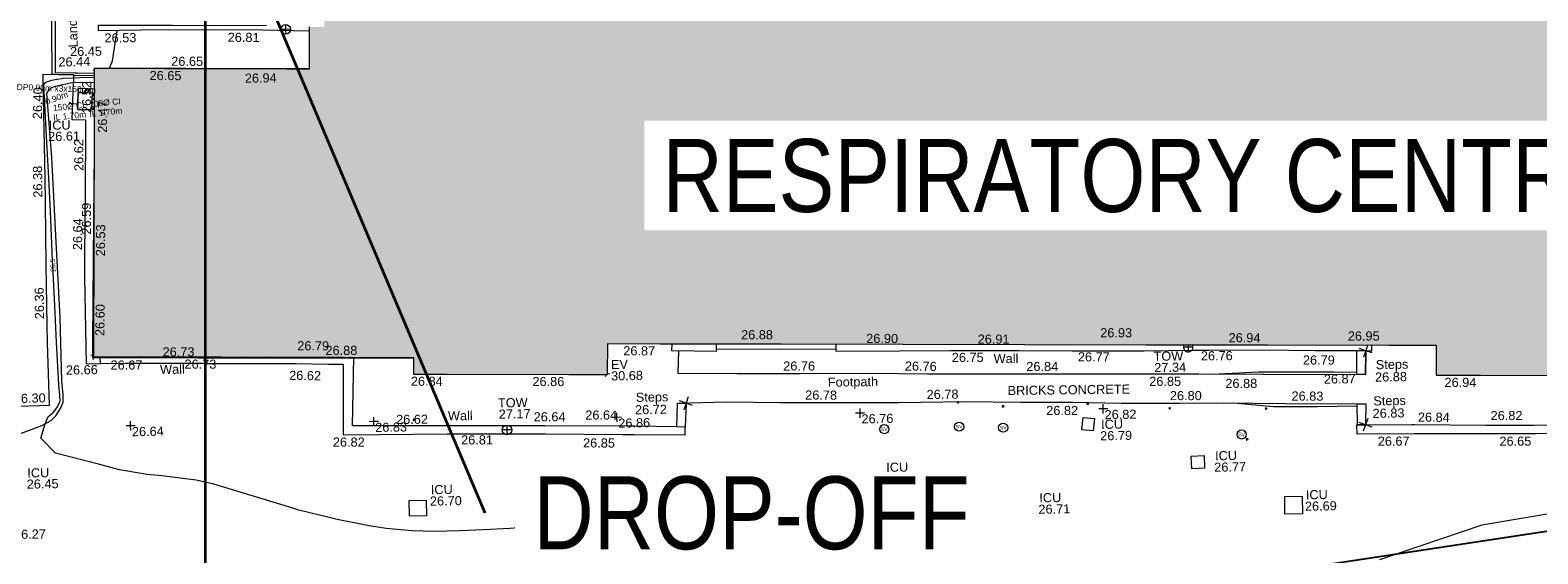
# Model space of a CAD drawing. Header units: millimetres. Extents: x -287732 to 520720, y -88450 to 287754.
# Tile 228 of 256: x 54517 to 116515, y -39666 to -18131. Entities that reach past the tile are written whole.
import ezdxf

# ---------------------------------------------------------------- set-up
doc = ezdxf.new("R2010")
doc.units = ezdxf.units.MM
for name, pattern in [('IMPORT-HIDDEN2 _3_', [4762.5, 3175, -1587.5]), ('IMPORT-UG_DRAINAGE_UNIDENTIFIED_QLB2 _2_', [2700, 1500, -300, 0, -250, 150, -300, 0, -200]), ('IMPORT-UG_ELEC_LV_QLB2 _2_', [2700, 1500, -300, 0, -250, 150, -300, 0, -200]), ('IMPORT-UG_ELEC_STREET LIGHTING_QLB2 _2_', [2700, 1500, -300, 0, -250, 150, -300, 0, -200])]:
    doc.linetypes.add(name, pattern=pattern)
for name, color, linetype, lineweight, true_color in [('00_TOPO_EAVE', 7, 'Continuous', 9, 0x666666), ('00_TOPO_SERV_STOP_VALVE', 7, 'Continuous', 9, 0x666666), ('00_TOPO_TOP_OF_WALL', 7, 'Continuous', 9, 0x666666), ('00_UAV_BUILDING_HATCH', 7, 'Continuous', 9, 0x999999), ('00_UAV_BUILDING_OUTLINE', 5, 'Continuous', 9, 0x0000ff), ('00_UAV_CONCRETE', 9, 'Continuous', 9, 0x808080), ('00_UAV_EAVE', 7, 'Continuous', 9, 0x666666), ('00_UAV_FOOTPATH', 7, 'Continuous', 9, 0xa50000), ('00_UAV_FORM_LINES', 7, 'Continuous', 9, 0x666666), ('00_UAV_FURN_LAMP_POST', 7, 'Continuous', 9, 0xa50000), ('00_UAV_LAND_DRAIN', 7, 'Continuous', 9, 0xff7f7f), ('00_UAV_LEVEL_SPOT', 7, 'Continuous', 9, 0x666666), ('00_UAV_SERV_IC', 5, 'Continuous', 9, 0x0000ff), ('00_UAV_STEPS', 7, 'Continuous', 9, 0x666666), ('00_UAV_TOP_OF_WALL', 7, 'Continuous', 9, 0x666666), ('00_UAV_TREE_LINE', 7, 'Continuous', 9, 0x52a552), ('00_UAV_WALL', 7, 'Continuous', 9, 0x7c00a5), ('01_DTM_CONTOUR_MNR', 7, 'Continuous', 9, 0xa5a552), ('01_DTM_CONTOUR_MNR_LABELS', 7, 'Continuous', 9, 0xa5a552), ('12333-PUM-2D-U-0001-C01 - Rev2_REVIT IMPORT_dwg', 7, 'Continuous', 9, 0x767676), ('A_RHA_Line', 7, 'Continuous', 9, 0x00a600), ('PUM-CHAMBER EXTENTS', 6, 'IMPORT-HIDDEN2 _3_', 9, 0xff00ff), ('PUM-ELECTRIC-LV-QLB2', 1, 'IMPORT-UG_ELEC_LV_QLB2 _2_', 9, 0xff0000), ('PUM-ELECTRIC-MH', 1, 'Continuous', 9, 0xff0000), ('PUM-SURVEY BOUNDARY_EXTENT', 190, 'Continuous', 25, 0x7f00ff), ('PUM-UNIDENTIFIED-QLB2', 150, 'IMPORT-UG_DRAINAGE_UNIDENTIFIED_QLB2 _2_', 9, 0x007fff)]:
    doc.layers.add(name, color=color, linetype=linetype, lineweight=lineweight, true_color=true_color)
for name, color, linetype, lineweight in [('00_UAV_SURVEY_TEXT', 7, 'Continuous', 9), ('A_RHA_Detail', 7, 'Continuous', 9), ('A_RHA_Text', 7, 'Continuous', 9), ('GEN-TEXT', 7, 'Continuous', 9)]:
    doc.layers.add(name, color=color, linetype=linetype, lineweight=lineweight)
doc.styles.add('Arial Narrow', font='ARIALN.TTF', dxfattribs={"height": 3000})
doc.styles.add('Arial_1', font='arial.ttf', dxfattribs={"height": 250})
doc.styles.add('Swis721 Lt BT', font='swissl.ttf', dxfattribs={"height": 400})
doc.styles.add('Swis721 Lt BT_1', font='swissl.ttf', dxfattribs={"height": 200})
doc.styles.add('Swis721 Lt BT_2', font='swissl.ttf', dxfattribs={"height": 375})

# ---------------------------------------------------------------- blocks, each defined once
blk = doc.blocks.new('12333-PUM-2D-U-0001-C01 - Rev2_REVIT IMPORT_dwg_UAV-2077255-Site Location Plan Proposed')
at = {"layer": '00_UAV_LEVEL_SPOT', "color": 254, "true_color": 0xcccccc, "flags": 128}
for points in [[(0, -500), (0, 0), (-500, 0)], [(500, 0), (0, 0), (0, 500)]]:
    blk.add_lwpolyline(points, dxfattribs=at)
blk = doc.blocks.new('12333-PUM-2D-U-0001-C01 - Rev2_REVIT IMPORT_dwg_MSL_Eaves_SYM_1-V109-Site Location Plan Proposed')
at = {"layer": '00_TOPO_EAVE', "color": 254, "true_color": 0xcccccc}
for p, q in [((-246, 80), (-357, 116)), ((95, 291), (116, 357))]:
    blk.add_line(p, q, dxfattribs=at)
blk = doc.blocks.new('12333-PUM-2D-U-0001-C01 - Rev2_REVIT IMPORT_dwg_MSL_Eaves_SYM_1-V110-Site Location Plan Proposed')
at = {"layer": '00_TOPO_EAVE', "color": 254, "true_color": 0xcccccc}
for p, q in [((-67, 22), (-357, 116)), ((-116, -357), (-22, -68)), ((357, -116), (225, -73))]:
    blk.add_line(p, q, dxfattribs=at)
blk = doc.blocks.new('12333-PUM-2D-U-0001-C01 - Rev2_REVIT IMPORT_dwg_MSL_Eaves_SYM_1-V111-Site Location Plan Proposed')
at = {"layer": '00_TOPO_EAVE', "color": 254, "true_color": 0xcccccc}
for p, q in [((-116, -357), (-45, -139)), ((357, -116), (116, -38))]:
    blk.add_line(p, q, dxfattribs=at)
blk = doc.blocks.new('12333-PUM-2D-U-0001-C01 - Rev2_REVIT IMPORT_dwg_MSL_Sluice_Valve_SYM-2077246-Site Location Plan Proposed')
at = {"layer": '00_TOPO_SERV_STOP_VALVE', "color": 254, "true_color": 0xcccccc}
blk.add_circle((0, 0), 500, dxfattribs=at)
at = {"layer": '00_TOPO_SERV_STOP_VALVE', "insert": (0, 199), "char_height": 400, "width": 785.11, "attachment_point": 2, "line_spacing_factor": 1.005062, "style": 'Swis721 Lt BT'}
blk.add_mtext('SV', dxfattribs=at)
blk = doc.blocks.new('12333-PUM-2D-U-0001-C01 - Rev2_REVIT IMPORT_dwg_MSL_Node_Linework_1-V150-Site Location Plan Proposed')
at = {"layer": '00_UAV_STEPS', "color": 254, "true_color": 0xcccccc, "flags": 128}
for points in [[(219, 602), (0, 0), (-705, 257)], [(705, -257), (0, 0), (-257, -705)]]:
    blk.add_lwpolyline(points, dxfattribs=at)
blk = doc.blocks.new('12333-PUM-2D-U-0001-C01 - Rev2_REVIT IMPORT_dwg_MSL_Node_Linework_1-2077247-Site Location Plan Proposed')
at = {"layer": '00_UAV_STEPS', "color": 254, "true_color": 0xcccccc, "flags": 128}
for points in [[(257, 705), (0, 0), (-705, 257)], [(705, -257), (0, 0), (-257, -705)]]:
    blk.add_lwpolyline(points, dxfattribs=at)
blk = doc.blocks.new('12333-PUM-2D-U-0001-C01 - Rev2_REVIT IMPORT_dwg_TOW-2077249-Site Location Plan Proposed')
at = {"layer": '00_TOPO_TOP_OF_WALL', "color": 254, "true_color": 0xcccccc, "flags": 128}
for points in [[(0, 525), (0, 0), (-525, 0)], [(525, 0), (0, 0), (0, -525)]]:
    blk.add_lwpolyline(points, dxfattribs=at)
at = {"layer": '00_TOPO_TOP_OF_WALL', "color": 254, "true_color": 0xcccccc}
blk.add_circle((0, 0), 525, dxfattribs=at)
blk = doc.blocks.new('12333-PUM-2D-U-0001-C01 - Rev2_REVIT IMPORT_dwg_TOW-V155-Site Location Plan Proposed')
at = {"layer": '00_TOPO_TOP_OF_WALL', "color": 254, "true_color": 0xcccccc, "flags": 128}
for points in [[(0, 257), (0, 0), (-525, 0)], [(525, 0), (0, 0), (0, -525)]]:
    blk.add_lwpolyline(points, dxfattribs=at)
at = {"layer": '00_TOPO_TOP_OF_WALL', "color": 254, "true_color": 0xcccccc}
for start, end in [(147.5547, 360), (360, 31.16163)]:
    blk.add_arc((0, 0), 525, start, end, dxfattribs=at)
blk = doc.blocks.new('12333-PUM-2D-U-0001-C01 - Rev2_REVIT IMPORT_dwg_MGS62954_T2_Galway_ITM_3d_Rev1-2077680-Site Location Plan Proposed')
at = {"layer": '00_UAV_BUILDING_HATCH', "true_color": 0xcccccc}
h = blk.add_hatch(dxfattribs=at)
h.set_pattern_fill('FP_1', color=254, style=0, pattern_type=2)
h.set_pattern_definition([(45, (0, 0), (-441.94173824, 441.94173824), [])])
h.paths.add_polyline_path([(533971675, 725522594), (533971674, 725522613), (533958528, 725522878), (533958668, 725530330), (533958478, 725522833), (533971674, 725522594)])
h.paths.add_polyline_path([(533967520, 725534545), (533967523, 725534550), (533958780, 725534737), (533958779, 725534715), (533966666, 725534561)])
at = {"layer": '00_UAV_BUILDING_OUTLINE', "color": 254, "true_color": 0xcccccc, "flags": 128}
for points in [[(533967523, 725534550), (533962530, 725534657), (533958780, 725534737), (533958779, 725534715)], [(533958692, 725531299), (533958621, 725528495), (533958495, 725523497), (533958478, 725522833), (533962811, 725522754), (533967808, 725522664), (533971675, 725522594)]]:
    blk.add_lwpolyline(points, dxfattribs=at)
at = {"layer": '00_UAV_CONCRETE', "color": 254, "true_color": 0xcccccc, "flags": 128}
for points in [[(533958801, 725522578), (533958234, 725522571), (533958225, 725526142), (533958245, 725527003), (533958315, 725529877), (533958363, 725532002), (533958377, 725532605), (533957819, 725532623), (533957893, 725534169), (533958748, 725534148)], [(533984132, 725522751), (533986716, 725522693), (533989052, 725522666)]]:
    blk.add_lwpolyline(points, dxfattribs=at)
at = {"layer": '00_UAV_FOOTPATH', "color": 254, "true_color": 0xcccccc, "flags": 128}
for points in [[(533954970, 725520891), (533956679, 725520909), (533956636, 725523491), (533956638, 725524198), (533956648, 725526676), (533956658, 725529198), (533956662, 725530270), (533956655, 725534198), (533956655, 725534525), (533957902, 725534470), (533957893, 725534169)], [(533982576, 725522686), (533982533, 725521771), (533984961, 725521721), (533986617, 725521691), (533987558, 725521674), (533990333, 725521643), (533991615, 725521605), (533992798, 725521569), (533996613, 725521495), (533996772, 725521492), (534001613, 725521408), (534003962, 725521367), (534006581, 725521313), (534006611, 725521312), (534010811, 725521232), (534010830, 725522032), (534010834, 725522205)], [(533982500, 725520547), (533984523, 725520567), (533986738, 725520499), (533987499, 725520483), (533989023, 725520450), (533991600, 725520415), (533992498, 725520412), (533994347, 725520405), (533996609, 725520341), (533997497, 725520325), (533998747, 725520301), (534000741, 725520228), (534002495, 725520195), (534003148, 725520183), (534004936, 725520157), (534007493, 725520095), (534010797, 725520014), (534010773, 725519155)]]:
    blk.add_lwpolyline(points, dxfattribs=at)
at = {"layer": '00_UAV_FORM_LINES', "color": 254, "true_color": 0xcccccc, "flags": 128}
for points in [[(533954630, 725518645), (533954662, 725519155), (533954731, 725519314), (533954816, 725519417), (533955038, 725519567), (533955211, 725519674), (533956349, 725520081), (533956734, 725520284), (533956934, 725520466), (533957135, 725520758), (533957236, 725521023), (533957254, 725521329), (533957205, 725521891), (533957176, 725524507), (533957070, 725527625), (533956956, 725531094), (533956806, 725533567), (533956796, 725533730), (533956861, 725533839), (533956972, 725533952), (533957134, 725534023), (533957893, 725534169)], [(534004512, 725521356), (534006407, 725521409), (534009486, 725521355), (534010448, 725521328)], [(534010439, 725519924), (534008792, 725519932), (534007002, 725519966), (534005376, 725520146)]]:
    blk.add_lwpolyline(points, dxfattribs=at)
at = {"layer": '00_UAV_LAND_DRAIN', "color": 254, "true_color": 0xcccccc, "flags": 128}
for points in [[(533958753, 725534414), (533957901, 725534452), (533957902, 725534470), (533957148, 725534503), (533957028, 725534508), (533957049, 725536333), (533957066, 725537463), (533957075, 725538080), (533957082, 725538564)], [(533957082, 725538564), (533957202, 725538565), (533957176, 725536324), (533957149, 725534587), (533957931, 725534560), (533958048, 725534556), (533958756, 725534534)]]:
    blk.add_lwpolyline(points, dxfattribs=at)
at = {"layer": '00_UAV_SERV_IC', "color": 254, "true_color": 0xcccccc}
for p, q in [((533958051, 725533042), (533958089, 725533728)), ((533958089, 725533728), (533958660, 725533728)), ((533958660, 725533728), (533958622, 725533042)), ((533958051, 725533042), (533958622, 725533042))]:
    blk.add_line(p, q, dxfattribs=at)
at = {"layer": '00_UAV_SERV_IC', "color": 254, "true_color": 0xcccccc, "flags": 128}
for points in [[(533999162, 725519656), (533999629, 725519608), (533999577, 725519100), (533999110, 725519148)], [(533989986, 725517529), (533990627, 725517552), (533990645, 725517057), (533990004, 725517034)], [(534003593, 725517477), (534003581, 725517993), (534004111, 725518006), (534004123, 725517490)], [(533972101, 725516734), (533972099, 725516088), (533971400, 725516091), (533971402, 725516737)], [(533985514, 725516447), (533986214, 725516458), (533986224, 725515810), (533985524, 725515799)], [(533996404, 725516485), (533997150, 725516471), (533997135, 725515668), (533996389, 725515682)], [(534007393, 725515544), (534007399, 725516269), (534008118, 725516263), (534008112, 725515538)]]:
    blk.add_lwpolyline(points, close=True, dxfattribs=at)
at = {"layer": '00_UAV_STEPS', "color": 254, "true_color": 0xcccccc, "flags": 128}
for points in [[(534010811, 725521232), (534010446, 725521239), (534010468, 725522213), (534010834, 725522205)], [(533982456, 725519567), (533982500, 725520547), (533982851, 725520532), (533982804, 725519555)], [(534010438, 725519156), (534010439, 725520022), (534010797, 725520014), (534010773, 725519155)]]:
    blk.add_lwpolyline(points, close=True, dxfattribs=at)
at = {"layer": '00_UAV_TREE_LINE', "color": 254, "true_color": 0xcccccc, "flags": 128}
blk.add_lwpolyline([(534018667, 725515428), (534015477, 725514942), (534011249, 725513592)], dxfattribs=at)
at = {"layer": '00_UAV_WALL', "color": 254, "true_color": 0xcccccc}
blk.add_line((533967621, 725536093), (533965689, 725536170), dxfattribs=at)
at = {"layer": '00_UAV_WALL', "color": 254, "true_color": 0xcccccc, "flags": 128}
for points in [[(533965689, 725536170), (533962762, 725536245), (533960698, 725536257), (533958968, 725536268), (533958969, 725536492), (533961629, 725536448), (533962011, 725536440), (533964060, 725536401), (533965870, 725536376)], [(533963182, 725522512), (533959843, 725522572), (533958801, 725522578), (533958798, 725522827)], [(533963182, 725522512), (533966853, 725522441), (533968181, 725522398), (533968782, 725522378), (533968730, 725519482), (533970232, 725519469), (533973007, 725519444), (533975231, 725519405), (533977052, 725519372), (533980230, 725519290), (533980709, 725519277), (533982789, 725519240), (533982804, 725519555), (533982456, 725519567), (533980716, 725519624), (533980513, 725519631), (533977034, 725519707), (533975718, 725519729), (533973339, 725519767), (533970719, 725519815), (533969126, 725519844), (533969220, 725522661)], [(533984139, 725522954), (533984128, 725522633), (533982311, 725522695), (533982321, 725522990)], [(533989053, 725522858), (533989051, 725522568), (533991671, 725522528), (533993759, 725522508), (533994494, 725522500), (533996571, 725522459), (533998758, 725522408), (533999453, 725522391), (534001721, 725522353), (534003757, 725522347), (534004386, 725522345), (534006579, 725522311), (534008756, 725522251), (534008989, 725522244), (534010818, 725522206), (534010834, 725522205), (534011084, 725522196), (534011093, 725522427)], [(534019524, 725518641), (534017762, 725518664), (534016357, 725518682), (534014157, 725518730), (534012763, 725518751), (534010417, 725518785), (534010418, 725519156), (534010773, 725519155), (534012674, 725519135), (534012784, 725519134), (534015708, 725519057), (534017673, 725519028), (534018503, 725519015)]]:
    blk.add_lwpolyline(points, dxfattribs=at)
at = {"layer": '01_DTM_CONTOUR_MNR', "color": 254, "true_color": 0xcccccc, "flags": 128}
for points in [[(533959387, 725534724), (533959512, 725535016), (533959731, 725536263)], [(533994583, 725513463), (533992430, 725514420), (533990674, 725514664), (533990430, 725514686), (533988709, 725514699), (533988430, 725514697), (533986690, 725514680), (533986430, 725514693), (533984874, 725514864), (533984430, 725514929), (533983181, 725515171), (533982430, 725515355), (533981529, 725515519), (533980430, 725515603), (533979645, 725515635), (533978430, 725515659), (533977647, 725515637), (533976430, 725515562), (533975520, 725515510), (533974430, 725515473), (533973462, 725515452), (533972430, 725515440), (533971491, 725515481), (533970430, 725515602), (533969731, 725515721), (533968430, 725516005), (533968096, 725516086), (533966853, 725516420), (533966430, 725516551), (533963381, 725517549), (533962650, 725517724), (533961240, 725517930), (533960650, 725517995), (533959515, 725518205), (533958650, 725518445), (533956888, 725518930), (533956303, 725519563), (533956490, 725520150), (533956601, 725520412), (533956651, 725520465), (533956806, 725520587), (533956848, 725520627), (533957000, 725520840), (533957106, 725521033), (533957115, 725521072), (533957105, 725521313), (533957075, 725521744), (533957016, 725523488), (533956972, 725524986), (533956916, 725526656), (533956910, 725526844), (533956857, 725528891), (533956811, 725530483), (533956753, 725531973), (533956682, 725534066), (533956685, 725534103), (533956709, 725534154), (533956762, 725534192), (533957004, 725534266), (533957076, 725534284), (533957141, 725534296), (533957492, 725534347), (533957897, 725534357), (533958177, 725534353), (533958752, 725534364)]]:
    blk.add_lwpolyline(points, dxfattribs=at)
at = {"xscale": 0.375, "yscale": 0.375, "zscale": 0.375}
for name, p in [('12333-PUM-2D-U-0001-C01 - Rev2_REVIT IMPORT_dwg_TOW-2077249-Site Location Plan Proposed', (533966658, 725536189)), ('12333-PUM-2D-U-0001-C01 - Rev2_REVIT IMPORT_dwg_MSL_Eaves_SYM_1-V109-Site Location Plan Proposed', (533958850, 725534604)), ('12333-PUM-2D-U-0001-C01 - Rev2_REVIT IMPORT_dwg_MSL_Eaves_SYM_1-V110-Site Location Plan Proposed', (533958553, 725522896)), ('12333-PUM-2D-U-0001-C01 - Rev2_REVIT IMPORT_dwg_TOW-V155-Site Location Plan Proposed', (534003536, 725522479)), ('12333-PUM-2D-U-0001-C01 - Rev2_REVIT IMPORT_dwg_MSL_Node_Linework_1-V150-Site Location Plan Proposed', (534010834, 725522205)), ('12333-PUM-2D-U-0001-C01 - Rev2_REVIT IMPORT_dwg_MSL_Eaves_SYM_1-V111-Site Location Plan Proposed', (533979606, 725521827)), ('12333-PUM-2D-U-0001-C01 - Rev2_REVIT IMPORT_dwg_MSL_Node_Linework_1-2077247-Site Location Plan Proposed', (533982851, 725520532)), ('12333-PUM-2D-U-0001-C01 - Rev2_REVIT IMPORT_dwg_UAV-2077255-Site Location Plan Proposed', (533960000, 725520000)), ('12333-PUM-2D-U-0001-C01 - Rev2_REVIT IMPORT_dwg_UAV-2077255-Site Location Plan Proposed', (533970000, 725520000)), ('12333-PUM-2D-U-0001-C01 - Rev2_REVIT IMPORT_dwg_UAV-2077255-Site Location Plan Proposed', (533980000, 725520000)), ('12333-PUM-2D-U-0001-C01 - Rev2_REVIT IMPORT_dwg_UAV-2077255-Site Location Plan Proposed', (533990000, 725520000)), ('12333-PUM-2D-U-0001-C01 - Rev2_REVIT IMPORT_dwg_UAV-2077255-Site Location Plan Proposed', (534000000, 725520000)), ('12333-PUM-2D-U-0001-C01 - Rev2_REVIT IMPORT_dwg_TOW-2077249-Site Location Plan Proposed', (533975469, 725519564)), ('12333-PUM-2D-U-0001-C01 - Rev2_REVIT IMPORT_dwg_MSL_Sluice_Valve_SYM-2077246-Site Location Plan Proposed', (533990986, 725519325)), ('12333-PUM-2D-U-0001-C01 - Rev2_REVIT IMPORT_dwg_MSL_Sluice_Valve_SYM-2077246-Site Location Plan Proposed', (533994064, 725519372)), ('12333-PUM-2D-U-0001-C01 - Rev2_REVIT IMPORT_dwg_MSL_Sluice_Valve_SYM-2077246-Site Location Plan Proposed', (533995873, 725519299)), ('12333-PUM-2D-U-0001-C01 - Rev2_REVIT IMPORT_dwg_MSL_Node_Linework_1-2077247-Site Location Plan Proposed', (534010773, 725519155)), ('12333-PUM-2D-U-0001-C01 - Rev2_REVIT IMPORT_dwg_MSL_Sluice_Valve_SYM-2077246-Site Location Plan Proposed', (534005671, 725518850))]:
    blk.add_blockref(name, p, dxfattribs=at)
at = {"layer": '00_UAV_BUILDING_OUTLINE', "color": 251, "true_color": 0x666666, "char_height": 375, "width": 1495.9, "attachment_point": 1, "line_spacing_factor": 1.005062, "style": 'Swis721 Lt BT_2'}
for s, insert, rotation in [('26.65', (533961935, 725535149), 358.88), ('26.65', (533961035, 725534579), 358.77773), ('26.94', (533964945, 725534400), 359.84357), ('26.52', (533958228, 725532898), 88.88), ('26.47', (533958863, 725532077), 88.54674), ('26.59', (533958131, 725527899), 88.88), ('26.53', (533958693, 725527000), 88.54674), ('26.60', (533958608, 725523723), 88.22159), ('26.73', (533961370, 725523207), 358.96126), ('26.79', (533966911, 725523362), 358.88), ('26.88', (533968067, 725523154), 358.96126), ('26.88', (533985167, 725523498), 358.88), ('26.90', (533990309, 725523255), 358.88), ('26.91', (533994891, 725523147), 358.88), ('26.93', (533999935, 725523321), 358.88), ('26.67', (533959221, 725522706), 358.84235), ('26.73', (533962261, 725522688), 358.88), ('26.87', (533980312, 725522920), 358.88), ('26.94', (534005209, 725523024), 358.88), ('26.95', (534010110, 725523010), 358.88), ('26.84', (533971557, 725521822), 358.88), ('26.86', (533976555, 725521724), 358.88), ('26.94', (534014054, 725521033), 358.88)]:
    blk.add_mtext(s, dxfattribs=dict(at, insert=insert, rotation=rotation))
at = {"layer": '00_UAV_CONCRETE', "color": 251, "true_color": 0x666666, "char_height": 375, "width": 1495.9, "attachment_point": 1, "line_spacing_factor": 1.005062, "style": 'Swis721 Lt BT_2'}
for s, insert, rotation in [('26.62', (533957867, 725530518), 89.35399), ('26.64', (533957756, 725527265), 88.61116)]:
    blk.add_mtext(s, dxfattribs=dict(at, insert=insert, rotation=rotation))
at = {"layer": '00_UAV_CONCRETE', "color": 251, "true_color": 0x666666, "insert": (533957379, 725522528), "char_height": 375, "width": 1495.9, "attachment_point": 1, "line_spacing_factor": 1.005062, "style": 'Swis721 Lt BT_2'}
blk.add_mtext('26.66', dxfattribs=at)
at = {"layer": '00_UAV_EAVE', "char_height": 375, "attachment_point": 1, "line_spacing_factor": 1.005062, "style": 'Swis721 Lt BT_2'}
for s, insert, width in [('30.68', (533979788, 725521896), 1495.9), ('EV', (533979792, 725522363), 736.08)]:
    blk.add_mtext(s, dxfattribs=dict(at, insert=insert, width=width))
at = {"layer": '00_UAV_FOOTPATH', "color": 251, "true_color": 0x666666, "char_height": 375, "attachment_point": 1, "line_spacing_factor": 1.005062, "style": 'Swis721 Lt BT_2'}
for s, insert, width, rotation in [('26.40', (533956196, 725532684), 1495.9, 87.93019), ('26.38', (533956164, 725529450), 1495.9, 89.76798), ('26.36', (533956144, 725524450), 1495.9, 89.78413), ('26.76', (533986875, 725522182), 1495.9, 358.98619), ('26.76', (533991880, 725522092), 1495.9, 358.28048), ('26.84', (533996872, 725521986), 1495.9, 358.98582), ('26.30', (533955214, 725521389), 1495.9, 0.60483), ('Footpath', (533988696, 725521484), 2436.18, 359.73799), ('26.85', (534001914, 725521288), 1495.9, 359.004), ('26.78', (533987759, 725520973), 1495.9, 358.77153), ('26.78', (533992750, 725520906), 1495.9, 359.79143), ('26.80', (534002753, 725520686), 1495.9, 359.01134), ('26.88', (534005044, 725521150), 1495.9, 358.90949), ('26.87', (534009091, 725521254), 1495.9, 359.74943), ('26.82', (533997659, 725520164), 1495.9, 358.92817), ('26.83', (534007755, 725520584), 1495.9, 358.59737)]:
    blk.add_mtext(s, dxfattribs=dict(at, insert=insert, width=width, rotation=rotation))
at = {"layer": '00_UAV_FURN_LAMP_POST', "color": 251, "true_color": 0x666666, "insert": (533955127, 725515807), "char_height": 375, "width": 1495.9, "attachment_point": 1, "line_spacing_factor": 1.005062, "style": 'Swis721 Lt BT_2'}
blk.add_mtext('26.27', dxfattribs=at)
at = {"layer": '00_UAV_LAND_DRAIN', "color": 251, "true_color": 0x666666, "char_height": 375, "attachment_point": 1, "line_spacing_factor": 1.005062, "style": 'Swis721 Lt BT_2'}
for s, insert, width, rotation in [('Land Drain', (533957723, 725535597), 2963.31, 90.88811), ('26.45', (533957778, 725535620), 1495.9, 359.80978), ('26.44', (533957292, 725535200), 1495.9, 359.80978)]:
    blk.add_mtext(s, dxfattribs=dict(at, insert=insert, width=width, rotation=rotation))
at = {"layer": '00_UAV_LEVEL_SPOT', "char_height": 375, "width": 1495.9, "attachment_point": 1, "line_spacing_factor": 1.005062, "style": 'Swis721 Lt BT_2'}
for s, insert in [('26.64', (533960048, 725519947)), ('26.83', (533970052, 725519949)), ('26.86', (533980052, 725519949)), ('26.76', (533990052, 725519949)), ('26.82', (534000052, 725519949))]:
    blk.add_mtext(s, dxfattribs=dict(at, insert=insert))
at = {"layer": '00_UAV_SERV_IC', "color": 251, "true_color": 0x666666, "char_height": 375, "attachment_point": 1, "line_spacing_factor": 1.005062, "style": 'Swis721 Lt BT_2'}
for s, insert, width in [('ICU', (533956847, 725532603), 1021.01), ('26.61', (533956815, 725532144), 1495.9), ('ICU', (533999901, 725519552), 1021.01), ('26.79', (533999856, 725519082), 1495.9), ('ICU', (533955717, 725518324), 1021.01), ('ICU', (534004565, 725518180), 1021.01), ('26.45', (533955686, 725517865), 1495.9), ('ICU', (533991037, 725517940), 1021.01), ('26.77', (534004521, 725517709), 1495.9), ('ICU', (533972295, 725517349), 1021.01), ('26.62', (533990992, 725517470), 1495.9), ('26.70', (533972250, 725516879), 1495.9), ('ICU', (533986419, 725516761), 1021.01), ('ICU', (533997308, 725516576), 1021.01), ('ICU', (534008268, 725516509), 1021.01), ('26.62', (533986374, 725516290), 1495.9), ('26.71', (533997263, 725516105), 1495.9), ('26.69', (534008223, 725516039), 1495.9)]:
    blk.add_mtext(s, dxfattribs=dict(at, insert=insert, width=width))
at = {"layer": '00_UAV_STEPS', "char_height": 375, "attachment_point": 1, "line_spacing_factor": 1.005062, "style": 'Swis721 Lt BT_2'}
for s, insert, width in [('26.88', (534011199, 725521300), 1495.9), ('Steps', (534011236, 725521810), 1552.89), ('Steps', (533980788, 725520999), 1552.89), ('26.72', (533980750, 725520488), 1495.9), ('Steps', (534011109, 725520320), 1552.89), ('26.83', (534011072, 725519810), 1495.9)]:
    blk.add_mtext(s, dxfattribs=dict(at, insert=insert, width=width))
at = {"layer": '00_UAV_SURVEY_TEXT', "color": 251, "true_color": 0x666666, "insert": (533996081, 725521010), "char_height": 375, "width": 5617.94, "attachment_point": 1, "rotation": 359.72429, "line_spacing_factor": 1.005062, "style": 'Swis721 Lt BT_2'}
blk.add_mtext('BRICKS CONCRETE', dxfattribs=at)
at = {"layer": '00_UAV_TOP_OF_WALL', "char_height": 375, "attachment_point": 1, "line_spacing_factor": 1.005062, "style": 'Swis721 Lt BT_2'}
for s, insert, width in [('TOW', (534002106, 725522312), 1343.94), ('27.34', (534002128, 725521848), 1495.9), ('TOW', (533975120, 725520867), 1343.94), ('27.17', (533975142, 725520403), 1495.9)]:
    blk.add_mtext(s, dxfattribs=dict(at, insert=insert, width=width))
at = {"layer": '00_UAV_WALL', "color": 251, "true_color": 0x666666, "char_height": 375, "attachment_point": 1, "line_spacing_factor": 1.005062, "style": 'Swis721 Lt BT_2'}
for s, insert, width, rotation in [('26.53', (533959205, 725536157), 1495.9, 359.64931), ('26.81', (533964275, 725536097), 1495.9, 358.5322), ('Wall', (533961247, 725522477), 1130.24, 0.71468), ('26.62', (533966560, 725522155), 1495.9, 358.12878), ('26.75', (533993812, 725522410), 1495.9, 359.28286), ('Wall', (533995531, 725522331), 1130.24, 359.58508), ('26.77', (533998999, 725522346), 1495.9, 358.76758), ('26.76', (534004053, 725522296), 1495.9, 359.56256), ('26.79', (534008249, 725522057), 1495.9, 358.70076), ('26.62', (533970920, 725520261), 1495.9, 359.49096), ('Wall', (533973053, 725520373), 1130.24, 359.6642), ('26.64', (533976581, 725520272), 1495.9, 358.98026), ('26.64', (533978704, 725520310), 1495.9, 358.75591), ('26.84', (534012936, 725519624), 1495.9, 358.59145), ('26.82', (534015925, 725519635), 1495.9, 359.06905), ('26.82', (533968306, 725519376), 1495.9, 358.95294), ('26.81', (533973580, 725519372), 1495.9, 359.0697), ('26.85', (533978594, 725519165), 1495.9, 358.61674), ('26.67', (534011266, 725518663), 1495.9, 359.15748), ('26.65', (534016269, 725518574), 1495.9, 359.25829)]:
    blk.add_mtext(s, dxfattribs=dict(at, insert=insert, width=width, rotation=rotation))
at = {"layer": '01_DTM_CONTOUR_MNR_LABELS', "color": 251, "true_color": 0x666666, "insert": (533956817, 725526654), "char_height": 200, "width": 620.51, "attachment_point": 2, "rotation": 91.55916, "line_spacing_factor": 1.005062, "style": 'Swis721 Lt BT_1'}
blk.add_mtext('26.5', dxfattribs=at)
blk = doc.blocks.new('12333-PUM-2D-U-0001-C01 - Rev2_REVIT IMPORT_dwg-1620468-Site Location Plan Proposed')
at = {"layer": 'PUM-CHAMBER EXTENTS', "true_color": 0xffaaff}
h = blk.add_hatch(dxfattribs=at)
h.set_pattern_fill('FP_3', color=211, style=0, pattern_type=2)
h.set_pattern_definition([(45, (-533641079.65, -725615854.36), (-265.16504294, 265.16504294), []), (45, (-533640902.87, -725615854.36), (-265.16504294, 265.16504294), [])])
h.paths.add_polyline_path([(317647, -82798), (317661, -81967), (317021, -81933), (316972, -82763), (316974, -82763), (317009, -82126), (317581, -82126), (317544, -82793), (317646, -82798)])
at = {"layer": 'GEN-TEXT', "color": 253, "true_color": 0xaaaaaa}
for p, q in [((316623, -82577), (316694, -82506)), ((316694, -82577), (316623, -82506)), ((352917, -95513), (352988, -95442)), ((352988, -95513), (352917, -95442)), ((330535, -95843), (330606, -95772)), ((330606, -95843), (330535, -95772)), ((354772, -95718), (354843, -95647)), ((354843, -95718), (354772, -95647)), ((358245, -95674), (358316, -95603)), ((358316, -95674), (358245, -95603)), ((361612, -95913), (361683, -95842)), ((361683, -95913), (361612, -95842)), ((365583, -95994), (365654, -95923)), ((365654, -95994), (365583, -95923)), ((364780, -97243), (364851, -97172)), ((364851, -97243), (364780, -97172))]:
    blk.add_line(p, q, dxfattribs=at)
at = {"layer": 'PUM-CHAMBER EXTENTS', "color": 211, "linetype": 'Continuous', "true_color": 0xffaaff}
for p, q in [((316974, -82763), (316960, -82762)), ((317647, -82798), (317544, -82793))]:
    blk.add_line(p, q, dxfattribs=at)
at = {"layer": 'PUM-CHAMBER EXTENTS', "color": 211, "linetype": 'Continuous', "true_color": 0xffaaff, "flags": 128}
blk.add_lwpolyline([(316960, -82762), (317021, -81933), (317663, -81967)], dxfattribs=at)
at = {"layer": 'PUM-ELECTRIC-MH', "color": 21, "true_color": 0xffaaaa}
for p, q in [((317580, -82144), (317660, -82150)), ((317646, -82836), (317348, -82812))]:
    blk.add_line(p, q, dxfattribs=at)
at = {"layer": 'PUM-ELECTRIC-MH', "color": 21, "true_color": 0xffaaaa, "flags": 128}
blk.add_lwpolyline([(317048, -82126), (317049, -82101), (317361, -82126)], dxfattribs=at)
at = {"layer": 'PUM-SURVEY BOUNDARY_EXTENT', "color": 201, "true_color": 0xd4aaff, "flags": 128}
blk.add_lwpolyline([(251212, -124403), (251950, -124072), (259237, -119988), (323874, -112520), (334940, -105533), (357850, -103777), (392540, -99127), (407227, -92450), (410397, -84600), (409218, -80398), (407088, -76497), (402381, -67044), (394609, -62225), (368049, -53126), (367731, -51270)], dxfattribs=at)
at = {"layer": 'PUM-UNIDENTIFIED-QLB2', "color": 141, "true_color": 0xaad4ff}
for p, q in [((316658, -82541), (316984, -82572)), ((317558, -82542), (317652, -82533))]:
    blk.add_line(p, q, dxfattribs=at)
blk.add_blockref('12333-PUM-2D-U-0001-C01 - Rev2_REVIT IMPORT_dwg_MGS62954_T2_Galway_ITM_3d_Rev1-2077680-Site Location Plan Proposed', (-533641080, -725615854))
at = {"layer": 'PUM-ELECTRIC-LV-QLB2', "char_height": 250, "attachment_point": 2, "line_spacing_factor": 0.941778, "style": 'Arial_1'}
for s, insert, width, rotation in [('DP0.90m x3x150mm', (316113, -81799), 3893.28, 356.72413), ('0.90m', (316070, -82199), 1160.03, 19.15736)]:
    blk.add_mtext(s, dxfattribs=dict(at, insert=insert, width=width, rotation=rotation))
at = {"layer": 'PUM-UNIDENTIFIED-QLB2', "char_height": 250, "width": 1609.96, "attachment_point": 2, "rotation": 5.00881, "line_spacing_factor": 0.941778, "style": 'Arial_1'}
for s, insert in [('100Ø CI\\PIL 1.70m', (318078, -82425)), ('150Ø CI\\PIL 1.70m', (316592, -82551))]:
    blk.add_mtext(s, dxfattribs=dict(at, insert=insert))

msp = doc.modelspace()

# ---------------------------------------------------------------- hatches: boundary and pattern name
at = {"layer": 'A_RHA_Detail', "true_color": 0xc0c0c0}
h = msp.add_hatch(color=9, dxfattribs=at)
h.paths.add_polyline_path([(-80881, -68503), (-80401, -68483), (-80401, -62985), (-24475, -63009), (-24456, -50840), (-36623, -50832), (-36623, -44229), (-50959, -44218), (-50959, -42574), (-54564, -42571), (-54566, -45054), (-92409, -45027), (-92412, -49202), (-100062, -49202), (-100052, -64853), (-86121, -64853), (-86092, -62958), (-84861, -62958), (-84855, -68240), (-80871, -68240)])
h.paths.add_polyline_path([(-137239, -68462), (-132720, -68433), (-132847, -62850), (-130455, -62917), (-130498, -61356), (-117581, -61423), (-117492, -49184), (-125137, -49178), (-125134, -45033), (-163007, -45006), (-163007, -44090), (-163124, -44090), (-163123, -42384), (-166564, -42384), (-166565, -44044), (-193158, -44025), (-193195, -62864), (-137270, -62917), (-137254, -65680)])
h.paths.add_polyline_path([(120311, -32334), (120312, -31611), (133451, -31638), (133469, -19718), (121296, -19692), (121320, -8191), (112277, -8172), (112263, -14811), (78286, -14740), (78293, -8167), (75242, -8161), (69356, -8153), (69354, -9157), (68373, -9155), (68373, -13706), (69334, -13708), (69325, -16250), (66623, -16250), (66620, -17995), (65989, -17995), (65985, -19731), (57152, -19712), (57127, -31560), (70278, -31587), (70278, -32272), (78264, -32285), (78267, -31020), (112336, -31091), (112336, -32318), (119781, -32333)])
h.paths.add_polyline_path([(7504, -1791), (15482, -674), (15484, 148), (56188, 206), (56156, 14338), (18017, 14236), (17968, 34313), (21727, 34324), (21709, 40608), (18010, 40608), (17996, 45484), (9770, 45421), (3966, 45447), (3985, 14177), (1023, 14177), (-277, 14191), (-232, 5968), (-226, 194), (553, 183), (7478, 143), (7489, -674)])
h.paths.add_polyline_path([(77756, 53), (77730, 1700), (94464, 1660), (94606, 17991), (88810, 18015), (88800, 14437), (69414, 14458), (69377, 100), (75242, 67)])
h.paths.add_polyline_path([(61252, 46454), (105775, 46473), (105768, 61853), (92285, 61853), (92309, 65784), (96107, 65768), (96060, 75209), (101085, 75072), (104988, 74765), (108404, 74364), (112009, 73787), (115645, 73050), (116891, 72762), (120209, 71893), (120865, 71704), (124136, 70670), (127436, 69481), (127820, 69395), (128274, 69332), (128732, 69307), (129190, 69320), (129645, 69372), (130095, 69461), (130535, 69588), (130963, 69751), (131376, 69950), (131771, 70182), (132163, 70461), (132496, 70742), (132821, 71065), (133117, 71414), (133384, 71787), (133617, 72179), (133817, 72591), (133983, 73018), (134112, 73458), (134204, 73907), (134258, 74362), (134273, 74820), (134251, 75277), (134190, 75731), (134091, 76179), (133955, 76617), (133783, 77041), (133576, 77450), (133336, 77840), (133064, 78209), (132762, 78554), (132432, 78872), (132077, 79161), (131698, 79420), (131300, 79646), (131094, 79746), (132146, 83110), (122788, 86283), (121604, 82800), (117096, 83871), (116842, 83526), (116121, 91222), (110238, 91274), (110194, 90435), (104988, 90486), (104973, 94310), (103746, 94310), (103840, 122852), (96365, 122932), (96350, 123952), (104556, 123902), (104607, 120249), (125503, 120134), (125662, 137657), (114480, 137699), (114382, 129150), (104644, 129188), (104578, 126217), (101184, 126159), (101265, 135959), (89967, 135989), (89928, 125824), (93631, 125841), (93581, 122932), (88697, 122905), (88679, 95739), (86378, 95739), (86378, 96178), (83280, 96201), (83274, 95736), (70170, 95733), (70166, 96272), (66675, 96257), (66655, 95756), (65785, 95756), (65888, 117471), (53473, 117488), (53434, 98570), (40649, 98570), (40610, 94406), (38854, 94410), (38849, 89464), (40612, 89518), (40665, 86258), (38372, 86306), (38370, 76901), (50938, 76944), (50923, 74599), (56485, 74589), (56485, 75195), (92465, 75233), (92646, 71767), (89811, 69363), (85313, 69361), (85313, 66907), (75210, 66903), (75210, 63816), (70819, 63816), (70819, 64253), (69457, 64253), (69456, 66902), (61303, 66899), (61305, 63970), (70500, 63970), (70500, 61853), (61246, 61849), (61252, 46656)])
h.paths.add_polyline_path([(-17153, 48569), (-17153, 60770), (-29363, 60775), (-29363, 67399), (-43507, 67405), (-43489, 69093), (-45766, 69109), (-45794, 67405), (-47272, 67404), (-47272, 66455), (-86005, 66469), (-86007, 60522), (-92663, 60522), (-92665, 50184), (-79752, 50180), (-79752, 48591), (-17158, 48569)])
h.paths.add_polyline_path([(-201056, 48629), (-138378, 48635), (-138378, 50133), (-125468, 50134), (-125469, 60566), (-132187, 60566), (-132187, 66533), (-170643, 66806), (-170643, 67739), (-200340, 67489), (-200349, 60828), (-201058, 60828), (-201057, 51102)])
h.paths.add_polyline_path([(-240052, 54769), (-239444, 54811), (-239187, 54842), (-238765, 54941), (-238382, 55122), (-237990, 55355), (-237269, 55936), (-237032, 56226), (-236793, 56569), (-236555, 57004), (-236433, 57267), (-236300, 57753), (-236251, 58017), (-236236, 58516), (-236233, 58988), (-236214, 59823), (-236364, 59821), (-236634, 60698), (-236392, 61432), (-236225, 61435), (-236202, 62638), (-232564, 62639), (-232564, 63049), (-232732, 63049), (-232860, 63458), (-232732, 63914), (-232561, 63914), (-232515, 70598), (-240629, 70599), (-240630, 72351), (-246413, 72347), (-246413, 70616), (-254450, 70619), (-254455, 70754), (-254470, 73192), (-263883, 73268), (-263902, 68261), (-263715, 68260), (-263553, 67820), (-263719, 67392), (-263914, 67392), (-263957, 58634), (-260181, 58611), (-260192, 56354), (-257185, 56339), (-257213, 57093), (-257339, 57093), (-257471, 57532), (-257339, 58062), (-257203, 58064), (-257174, 58599), (-256478, 58575), (-256478, 58789), (-256013, 58912), (-255397, 58781), (-255397, 58596), (-243810, 58586), (-243805, 58352), (-243741, 57885), (-243619, 57422), (-243424, 56944), (-243247, 56608), (-243003, 56250), (-242732, 55933), (-242372, 55603), (-242141, 55425), (-241805, 55217), (-241529, 55077), (-241101, 54917), (-240836, 54841), (-240453, 54789), (-240219, 54777)])
h.paths.add_polyline_path([(40277, 59895), (40329, 69197), (36589, 69218), (36619, 74674), (32264, 74687), (32233, 69156), (11917, 69270), (11967, 78219), (29088, 78123), (29143, 88141), (15719, 88216), (15733, 90590), (4594, 90652), (4525, 78265), (10097, 78234), (10077, 74773), (4548, 74804), (4466, 60107), (19126, 60025), (19140, 62528), (31739, 62457), (31725, 59943), (38370, 59906)])
h.paths.add_polyline_path([(-246083, 72334), (-246083, 72334), (-246208, 72334)])
h.paths.add_polyline_path([(-114575, 112178), (-114575, 112178), (-114707, 115802)])
h.paths.add_polyline_path([(-154700, 101760), (-114382, 101776), (-114382, 106927), (-113756, 106927), (-113758, 111847), (-114432, 111847), (-114432, 112178), (-114575, 112178), (-114579, 121707), (-123057, 121707), (-123069, 156453), (-119381, 156454), (-119381, 160166), (-115501, 160167), (-115503, 166207), (-132412, 166600), (-132412, 166666), (-135275, 166665), (-135275, 166628), (-135911, 166628), (-135911, 166352), (-152521, 166346), (-152518, 159143), (-150699, 159118), (-150759, 122561), (-151059, 122561), (-151061, 121302), (-154138, 121373), (-154138, 121865), (-154704, 121867), (-154689, 119352), (-154746, 119352), (-154746, 118722), (-160794, 118749), (-160794, 119411), (-163852, 119422), (-163855, 118762), (-167569, 118779), (-166635, 124395), (-166930, 124500), (-167569, 124708), (-168028, 124841), (-168631, 124991), (-169238, 125117), (-169850, 125220), (-170466, 125298), (-171089, 125352), (-171704, 125381), (-172325, 125386), (-172782, 125375), (-173402, 125337), (-174110, 125263), (-174634, 125190), (-175245, 125081), (-176047, 124896), (-176665, 124725), (-177045, 124609), (-177632, 124405), (-176665, 118819), (-177559, 118822), (-177662, 125263), (-176365, 126543), (-159462, 126320), (-157058, 128609), (-157061, 136153), (-158639, 137740), (-159352, 137740), (-161634, 140201), (-168728, 140257), (-171035, 137943), (-174184, 137943), (-176460, 140292), (-177342, 140292), (-177342, 140358), (-183429, 140356), (-185922, 137917), (-185922, 131757), (-186907, 131757), (-187725, 130810), (-187724, 127376), (-186481, 126305), (-186479, 122327), (-185176, 121059), (-180304, 121059), (-180304, 118802), (-193555, 118802), (-193555, 133118), (-192594, 133118), (-192594, 134201), (-192225, 134201), (-192226, 136615), (-192595, 136615), (-192595, 137734), (-193589, 137734), (-193589, 147475), (-193163, 147493), (-192766, 147531), (-192360, 147590), (-192200, 147617), (-191883, 147683), (-191569, 147762), (-191258, 147853), (-190829, 148002), (-190648, 148071), (-190350, 148198), (-190057, 148336), (-189770, 148486), (-189405, 148698), (-189133, 148873), (-188868, 149059), (-188610, 149255), (-188355, 149465), (-188080, 149714), (-187885, 149902), (-187546, 150266), (-187446, 150378), (-187241, 150629), (-187046, 150888), (-186862, 151154), (-186546, 151670), (-186524, 151707), (-163675, 151670), (-163688, 148134), (-157304, 148136), (-157304, 155760), (-157557, 155765), (-157556, 166678), (-187009, 166700), (-187013, 162054), (-188707, 162045), (-188706, 155022), (-188738, 154651), (-188799, 154283), (-188857, 154035), (-188966, 153679), (-189103, 153333), (-189266, 152998), (-189455, 152677), (-189645, 152421), (-189917, 152104), (-190213, 151809), (-190531, 151539), (-190869, 151294), (-191225, 151076), (-191598, 150887), (-192093, 150683), (-192519, 150562), (-192904, 150482), (-193187, 150441), (-193594, 150407), (-193595, 151460), (-205369, 151455), (-205354, 113350), (-207187, 113349), (-207184, 105991), (-205313, 105991), (-205311, 101770), (-175489, 101781), (-175489, 110890), (-154703, 110898), (-154700, 102692)])
h.paths.add_polyline_path([(193736, 113048), (208865, 114991), (208976, 114127), (216448, 115086), (216039, 118272), (232649, 120405), (233426, 114352), (240632, 115278), (239855, 121330), (256407, 123456), (257092, 118089), (264572, 119041), (261878, 138525), (259179, 138222), (259197, 137439), (254686, 136897), (255413, 131315), (240853, 129522), (239771, 137919), (240650, 138010), (240062, 142777), (239166, 142685), (237631, 151018), (266173, 154561), (271297, 142612), (276532, 144861), (274942, 148528), (302075, 160135), (300216, 164320), (301528, 164907), (300405, 167478), (299017, 166946), (295627, 174519), (294333, 177537), (287289, 174519), (289428, 169661), (272957, 162557), (271943, 164897), (267016, 162764), (268502, 159357), (265200, 157946), (226856, 153147), (227510, 148852), (228281, 141179), (227302, 141050), (227895, 136433), (228749, 136524), (229602, 128024), (217691, 126494), (217642, 126874), (215139, 126553), (215195, 126113), (215016, 126090), (214841, 127450), (192259, 124549), (193486, 114991)])
h.paths.add_polyline_path([(-78076, 117606), (-78076, 117610), (-78070, 129486), (-74723, 129478), (-74723, 125436), (-48016, 125380), (-47997, 135873), (-61198, 135902), (-74715, 135924), (-74724, 131865), (-78070, 131873), (-78063, 149550), (-58292, 149542), (-58292, 148946), (-37708, 148938), (-37703, 159740), (-44148, 159743), (-44148, 162961), (-49830, 162961), (-49831, 160632), (-78494, 160644), (-78494, 161615), (-78739, 161615), (-78692, 168188), (-90845, 168127), (-90963, 152687), (-89065, 152686), (-89080, 117610), (-78375, 117606)])
h.paths.add_polyline_path([(69255, 129236), (69260, 136168), (86068, 136131), (86009, 164703), (58790, 164724), (58790, 170119), (54460, 170122), (54457, 166153), (47042, 166159), (47041, 164669), (39173, 164675), (39173, 164079), (17015, 164095), (17002, 147267), (12660, 147267), (12654, 139138), (17031, 139135), (17025, 129935), (39191, 129919), (39191, 129258), (69014, 129236)])
h.paths.add_polyline_path([(39266, 139468), (33051, 139484), (33088, 153428), (39278, 153412), (39278, 152830), (43058, 152820), (43025, 140093), (39267, 140093)])
h.paths.add_polyline_path([(1980, 189123), (18699, 189180), (18678, 195254), (24349, 195273), (24335, 199551), (28830, 199566), (28798, 208816), (24335, 208806), (24334, 209113), (16812, 209088), (16807, 208844), (6772, 208809), (6797, 201489), (-8471, 201437), (-8471, 200429), (-11856, 200418), (-11824, 190892), (-7615, 190907), (-7615, 190171), (-4609, 190169), (-4608, 190917), (1973, 190939), (1977, 189837)])
h.paths.add_polyline_path([(-20506, 190640), (-20122, 206347), (-41550, 207015), (-41462, 210450), (-31391, 210152), (-31079, 223863), (-44305, 224231), (-44491, 211866), (-47510, 211943), (-47723, 203659), (-47076, 203635), (-47175, 199532), (-46801, 199520), (-46874, 195479), (-44600, 195425), (-44686, 192243), (-38074, 192136), (-38104, 191127), (-21538, 190669)])
h.paths.add_polyline_path([(16801, 195962), (9657, 196015), (9644, 199514), (11632, 199486), (11632, 203322), (16807, 203391), (16801, 195984)])
h.paths.add_polyline_path([(122085, 200536), (122088, 206386), (125211, 206386), (125211, 206646), (126203, 206646), (126203, 207041), (130401, 206979), (130444, 209883), (126203, 209946), (126203, 214624), (127365, 214624), (127365, 225380), (126160, 225380), (126207, 241475), (119483, 241496), (119479, 246182), (109944, 246175), (109953, 233033), (115001, 233033), (115000, 208653), (112026, 208653), (112024, 200539), (122025, 200536)])
h.paths.add_polyline_path([(30087, 200987), (38031, 201029), (38031, 202923), (38110, 202923), (38067, 208828), (38013, 208828), (38012, 209013), (30045, 208970), (30077, 202923)])
h.paths.add_polyline_path([(195986, 205662), (202897, 206052), (202677, 209946), (195766, 209555)])
h.paths.add_polyline_path([(-91652, 206393), (-79454, 206433), (-79629, 238246), (-68904, 238215), (-68919, 246313), (-68919, 246314), (-68757, 246313), (-68755, 246639), (-79620, 246651), (-79607, 247344), (-82155, 247318), (-82155, 247488), (-91641, 247473), (-91639, 246846), (-131470, 246641), (-131470, 250160), (-142857, 250177), (-142864, 246220), (-165119, 246272), (-165040, 253908), (-178677, 253930), (-178700, 238177), (-138599, 238209), (-138548, 206628), (-126647, 206572), (-126667, 234826), (-124963, 234826), (-124969, 234688), (-91596, 234664), (-91651, 207156)])
h.paths.add_polyline_path([(142124, 209114), (152768, 209127), (152745, 227013), (142101, 226999), (142122, 210583)])
h.paths.add_polyline_path([(168999, 209275), (169027, 226860), (161687, 226877), (161648, 209291), (168847, 209275)])
h.paths.add_polyline_path([(49761, 218477), (49794, 223316), (41274, 223363), (41274, 223291), (32187, 223352), (32202, 225553), (20082, 225635), (20035, 218708), (31566, 218630), (31566, 218599), (49750, 218477)])
h.paths.add_polyline_path([(162362, 234154), (162367, 241590), (135261, 241631), (135249, 234198), (160249, 234157)])
h.paths.add_polyline_path([(176459, 246710), (176516, 252173), (168884, 252253), (168935, 257069), (164355, 257117), (164296, 251512), (164417, 251511), (164368, 246837), (171460, 246762)])

# ---------------------------------------------------------------- linework, layer by layer
at = {"layer": 'A_RHA_Line', "color": 7}
for p, q in [((65989, -17994), (65985, -19731)), ((57152, -19712), (57148, -21790)), ((60069, -19718), (57152, -19712)), ((65061, -19729), (60069, -19718)), ((65985, -19731), (65061, -19729)), ((57148, -21790), (57137, -26790)), ((57137, -26790), (57127, -31560)), ((57127, -31560), (57357, -31560)), ((57357, -31560), (62356, -31571)), ((62356, -31571), (67356, -31581)), ((67356, -31581), (70278, -31587)), ((70278, -31587), (70276, -32272)), ((78264, -32288), (78267, -31020)), ((78267, -31020), (80404, -31024)), ((80404, -31024), (85404, -31035)), ((85404, -31035), (90404, -31045)), ((90404, -31045), (95404, -31056)), ((95404, -31056), (100404, -31066)), ((100404, -31066), (105404, -31077)), ((105404, -31077), (110404, -31087)), ((110404, -31087), (112336, -31091)), ((112336, -31091), (112333, -32318)), ((70276, -32272), (71670, -32275)), ((71670, -32275), (76670, -32285)), ((76670, -32285), (78264, -32288)), ((112333, -32318), (114175, -32321)), ((114175, -32321), (119174, -32332))]:
    msp.add_line(p, q, dxfattribs=at)
at = {"layer": 'A_RHA_Text', "lineweight": 35}
for p, q in [((61715, -14431), (61715, -77467)), ((61715, -14431), (61715, -77467)), ((63295, -14467), (73210, -37978)), ((63295, -14467), (73210, -37978))]:
    msp.add_line(p, q, dxfattribs=at)

# ---------------------------------------------------------------- block references
at = {"layer": '12333-PUM-2D-U-0001-C01 - Rev2_REVIT IMPORT_dwg', "color": 254, "linetype": 'IMPORT-UG_ELEC_STREET LIGHTING_QLB2 _2_', "true_color": 0xffd4d4, "rotation": 0.9999999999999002}
msp.add_blockref('12333-PUM-2D-U-0001-C01 - Rev2_REVIT IMPORT_dwg-1620468-Site Location Plan Proposed', (-261895, 55870), dxfattribs=at)

# ---------------------------------------------------------------- next in the draw order: texts
at = {"layer": 'A_RHA_Text', "lineweight": 35, "char_height": 3000, "attachment_point": 1, "style": 'Arial Narrow', "bg_fill": 3, "box_fill_scale": 1.25, "bg_fill_color": 256, "bg_fill_true_color": 13158600, "bg_fill_transparency": 0}
for s, insert, width in [('RESPIRATORY CENTRE', (80522, -22608), 48742.6), ('DROP-OFF', (75210, -36478), 21966.24)]:
    msp.add_mtext(s, dxfattribs=dict(at, insert=insert, width=width))

# ---------------------------------------------------------------- next in the draw order: texts
at = {"layer": 'A_RHA_Text', "lineweight": 35, "insert": (75210, -36478), "char_height": 3000, "width": 21966.24, "attachment_point": 1, "style": 'Arial Narrow', "bg_fill": 3, "box_fill_scale": 1.25, "bg_fill_color": 256, "bg_fill_true_color": 13158600, "bg_fill_transparency": 0}
msp.add_mtext('DROP-OFF', dxfattribs=at)

doc.saveas('drawing.dxf')
